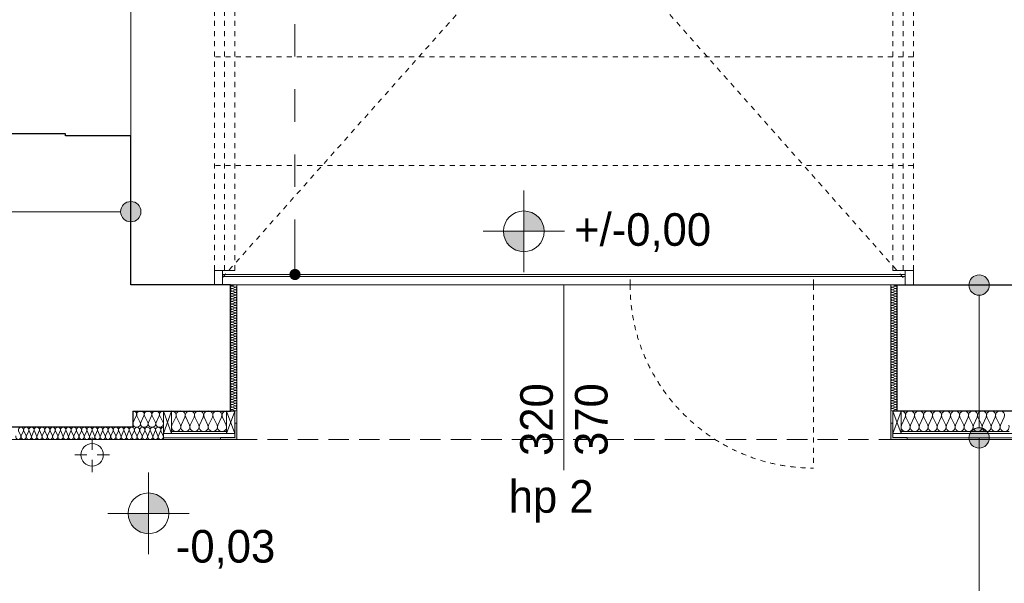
# Model space of a CAD drawing. Header units: inches. Extents: x -515158 to -470211, y -1887 to 84268.
# Tile 50 of 102: x -497964 to -493132, y 32132 to 34898. Entities that reach past the tile are written whole.
import ezdxf

# ---------------------------------------------------------------- set-up
doc = ezdxf.new("R2010")
doc.units = ezdxf.units.IN
doc.header["$MEASUREMENT"] = 0
for name, pattern in [('Hidden Line', [50, 25, -25]), ('Krawędzie ukryte', [150, 100, -50]), ('Przerywana', [320, 160, -160])]:
    doc.linetypes.add(name, pattern=pattern)
for name, color, linetype, lineweight in [('#podkład', 252, 'Continuous', 9), ('Arch ocieplenie_Nr_Pióra__21', 252, 'Continuous', 9), ('Arch ocieplenie_Nr_Pióra__25', 252, 'Continuous', 15), ('Arch ocieplenie_Nr_Pióra__44', 252, 'Continuous', 9), ('Arch opisy_Nr_Pióra__21', 252, 'Continuous', 9), ('Arch stropy_Nr_Pióra__21', 252, 'Continuous', 9), ('Arch wykończenie_Nr_Pióra__3', 252, 'Continuous', 18), ('Arch wykończenie_Nr_Pióra__9', 252, 'Continuous', 9), ('INWENT DACH_Nr_Pióra__21', 252, 'Continuous', 9), ('INWENT RZĘDNE_Nr_Pióra__21', 252, 'Continuous', 9), ('INWENT. DRZWI_Nr_Pióra__21', 252, 'Continuous', 9), ('INWENT. OKNA_Nr_Pióra__21', 252, 'Continuous', 9), ('INWENT. OKNA_Nr_Pióra__5', 252, 'Continuous', 13), ('INWENT.ŚCIANY_Nr_Pióra__1', 252, 'Continuous', 25), ('INWENT.ŚCIANY_Nr_Pióra__21', 252, 'Continuous', 9), ('Istniejące stropy_Nr_Pióra__5', 252, 'Continuous', 13)]:
    doc.layers.add(name, color=color, linetype=linetype, lineweight=lineweight)
doc.styles.add('GENERATED_STYLE_3', font='txt')
doc.styles.add('GENERATED_STYLE_7', font='txt')

# ---------------------------------------------------------------- blocks, each defined once
blk = doc.blocks.new('ARROWHEAD_11')
at = {"color": 0, "linetype": 'Continuous', "lineweight": 0}
blk.add_line((0, 0), (-1, 0), dxfattribs=at)
at = {"color": 0, "linetype": 'Continuous', "lineweight": 0, "const_width": 0.25, "flags": 128}
blk.add_lwpolyline([(-0.125, 0, 1), (0.125, 0, 1)], format="xyb", close=True, dxfattribs=at)
blk = doc.blocks.new('parter')
at = {"layer": 'Arch opisy_Nr_Pióra__21', "linetype": 'Continuous'}
for points in [[(-497368.3, 33956), (-497372.1, 33975.1), (-497383, 33991.3), (-497399.2, 34002.2), (-497418.3, 34006), (-497437.5, 34002.2), (-497453.7, 33991.3), (-497464.5, 33975.1), (-497468.3, 33956), (-497464.5, 33936.8), (-497453.7, 33920.6), (-497437.5, 33909.8), (-497418.3, 33906), (-497399.2, 33909.8), (-497383, 33920.6), (-497372.1, 33936.8)], [(-493205.8, 33595.6), (-493209.6, 33614.8), (-493220.4, 33631), (-493236.6, 33641.8), (-493255.8, 33645.6), (-493274.9, 33641.8), (-493291.1, 33631), (-493302, 33614.8), (-493305.8, 33595.6), (-493302, 33576.5), (-493291.1, 33560.3), (-493274.9, 33549.4), (-493255.8, 33545.6), (-493236.6, 33549.4), (-493220.4, 33560.3), (-493209.6, 33576.5)], [(-493205.8, 32845.6), (-493209.6, 32864.8), (-493220.4, 32881), (-493236.6, 32891.8), (-493255.8, 32895.6), (-493274.9, 32891.8), (-493291.1, 32881), (-493302, 32864.8), (-493305.8, 32845.6), (-493302, 32826.5), (-493291.1, 32810.3), (-493274.9, 32799.4), (-493255.8, 32795.6), (-493236.6, 32799.4), (-493220.4, 32810.3), (-493209.6, 32826.5)]]:
    blk.add_hatch(color=252, dxfattribs=at).paths.add_polyline_path(points, flags=0)
at = {"layer": 'INWENT RZĘDNE_Nr_Pióra__21', "linetype": 'Continuous'}
for points in [[(-495489.6, 33859.6), (-495389.6, 33859.6), (-495397.2, 33897.8), (-495418.9, 33930.3), (-495451.4, 33952), (-495489.6, 33959.6)], [(-495489.6, 33859.6), (-495589.6, 33859.6), (-495582, 33821.3), (-495560.3, 33788.9), (-495527.9, 33767.2), (-495489.6, 33759.6)], [(-497331.3, 32475.2), (-497231.3, 32475.2), (-497238.9, 32513.5), (-497260.6, 32545.9), (-497293, 32567.6), (-497331.3, 32575.2)], [(-497331.3, 32475.2), (-497431.3, 32475.2), (-497423.7, 32437), (-497402, 32404.5), (-497369.6, 32382.8), (-497331.3, 32375.2)]]:
    blk.add_hatch(color=252, dxfattribs=at).paths.add_polyline_path(points, flags=0)
at = {"layer": 'Arch ocieplenie_Nr_Pióra__21', "color": 252, "linetype": 'Continuous'}
for p, q in [((-496908.3, 32917.6), (-496908.3, 32847.6)), ((-496898.3, 32917.6), (-496908.3, 32917.6)), ((-496898.3, 32837.6), (-496898.3, 32917.6)), ((-493688.3, 32917.6), (-493678.3, 32917.6)), ((-493688.3, 32837.6), (-493688.3, 32917.6)), ((-493678.3, 32917.6), (-493678.3, 32847.6)), ((-496978.3, 32847.6), (-496978.3, 32837.6)), ((-496908.3, 32847.6), (-496978.3, 32847.6)), ((-496978.3, 32837.6), (-496898.3, 32837.6)), ((-493608.3, 32837.6), (-493688.3, 32837.6)), ((-493678.3, 32847.6), (-493608.3, 32847.6)), ((-493608.3, 32847.6), (-493608.3, 32837.6))]:
    blk.add_line(p, q, dxfattribs=at)
at = {"layer": 'Arch ocieplenie_Nr_Pióra__25', "color": 252, "linetype": 'Continuous', "lineweight": 0}
for points in [[(-496898.3, 32837.6), (-496908.3, 32917.6), (-496898.3, 32917.6)], [(-496908.3, 32837.6), (-496908.3, 32917.6), (-496898.3, 32837.6)], [(-493678.3, 32837.6), (-493688.3, 32917.6), (-493678.3, 32917.6)], [(-493688.3, 32837.6), (-493688.3, 32917.6), (-493678.3, 32837.6)], [(-496908.3, 32837.6), (-496978.3, 32847.6), (-496908.3, 32847.6)], [(-496978.3, 32837.6), (-496978.3, 32847.6), (-496908.3, 32837.6)], [(-493608.3, 32837.6), (-493678.3, 32847.6), (-493608.3, 32847.6)], [(-493678.3, 32837.6), (-493678.3, 32847.6), (-493608.3, 32837.6)]]:
    blk.add_solid(points, dxfattribs=at)
at = {"layer": 'Arch ocieplenie_Nr_Pióra__44', "color": 252, "linetype": 'Continuous'}
for p, q in [((-496919.4, 33591.8), (-496907.3, 33597.1)), ((-496907.3, 33585.5), (-496919.4, 33590.8)), ((-496919.4, 33579.2), (-496907.3, 33584.4)), ((-493667.3, 33591.8), (-493679.4, 33597.1)), ((-493679.4, 33585.5), (-493667.3, 33590.8)), ((-493667.3, 33579.2), (-493679.4, 33584.4)), ((-496907.3, 33572.9), (-496919.4, 33578.1)), ((-496919.4, 33566.5), (-496907.3, 33571.8)), ((-496907.3, 33560.2), (-496919.4, 33565.5)), ((-496919.4, 33553.9), (-496907.3, 33559.1)), ((-496907.3, 33547.6), (-496919.4, 33552.8)), ((-496919.4, 33541.2), (-496907.3, 33546.5)), ((-496907.3, 33534.9), (-496919.4, 33540.2)), ((-496919.4, 33528.6), (-496907.3, 33533.8)), ((-493679.4, 33572.9), (-493667.3, 33578.1)), ((-493667.3, 33566.5), (-493679.4, 33571.8)), ((-493679.4, 33560.2), (-493667.3, 33565.5)), ((-493667.3, 33553.9), (-493679.4, 33559.1)), ((-493679.4, 33547.6), (-493667.3, 33552.8)), ((-493667.3, 33541.2), (-493679.4, 33546.5)), ((-493679.4, 33534.9), (-493667.3, 33540.2)), ((-493667.3, 33528.6), (-493679.4, 33533.8)), ((-496907.3, 33522.2), (-496919.4, 33527.5)), ((-496919.4, 33515.9), (-496907.3, 33521.2)), ((-496907.3, 33509.6), (-496919.4, 33514.9)), ((-496919.4, 33503.3), (-496907.3, 33508.5)), ((-496907.3, 33496.9), (-496919.4, 33502.2)), ((-496919.4, 33490.6), (-496907.3, 33495.9)), ((-496907.3, 33484.3), (-496919.4, 33489.5)), ((-496919.4, 33478), (-496907.3, 33483.2)), ((-493679.4, 33522.2), (-493667.3, 33527.5)), ((-493667.3, 33515.9), (-493679.4, 33521.2)), ((-493679.4, 33509.6), (-493667.3, 33514.9)), ((-493667.3, 33503.3), (-493679.4, 33508.5)), ((-493679.4, 33496.9), (-493667.3, 33502.2)), ((-493667.3, 33490.6), (-493679.4, 33495.9)), ((-493679.4, 33484.3), (-493667.3, 33489.5)), ((-493667.3, 33478), (-493679.4, 33483.2)), ((-496907.3, 33471.6), (-496919.4, 33476.9)), ((-496919.4, 33465.3), (-496907.3, 33470.6)), ((-496907.3, 33459), (-496919.4, 33464.2)), ((-496919.4, 33452.7), (-496907.3, 33457.9)), ((-496907.3, 33446.3), (-496919.4, 33451.6)), ((-496919.4, 33440), (-496907.3, 33445.3)), ((-496907.3, 33433.7), (-496919.4, 33438.9)), ((-493679.4, 33471.6), (-493667.3, 33476.9)), ((-493667.3, 33465.3), (-493679.4, 33470.6)), ((-493679.4, 33459), (-493667.3, 33464.2)), ((-493667.3, 33452.7), (-493679.4, 33457.9)), ((-493679.4, 33446.3), (-493667.3, 33451.6)), ((-493667.3, 33440), (-493679.4, 33445.3)), ((-493679.4, 33433.7), (-493667.3, 33438.9)), ((-496919.4, 33427.3), (-496907.3, 33432.6)), ((-496907.3, 33421), (-496919.4, 33426.3)), ((-496919.4, 33414.7), (-496907.3, 33420)), ((-496907.3, 33408.4), (-496919.4, 33413.6)), ((-496919.4, 33402), (-496907.3, 33407.3)), ((-496907.3, 33395.7), (-496919.4, 33401)), ((-496919.4, 33389.4), (-496907.3, 33394.7)), ((-496907.3, 33383.1), (-496919.4, 33388.3)), ((-493667.3, 33427.3), (-493679.4, 33432.6)), ((-493679.4, 33421), (-493667.3, 33426.3)), ((-493667.3, 33414.7), (-493679.4, 33420)), ((-493679.4, 33408.4), (-493667.3, 33413.6)), ((-493667.3, 33402), (-493679.4, 33407.3)), ((-493679.4, 33395.7), (-493667.3, 33401)), ((-493667.3, 33389.4), (-493679.4, 33394.7)), ((-493679.4, 33383.1), (-493667.3, 33388.3)), ((-496919.4, 33376.7), (-496907.3, 33382)), ((-496907.3, 33370.4), (-496919.4, 33375.7)), ((-496919.4, 33364.1), (-496907.3, 33369.3)), ((-496907.3, 33357.8), (-496919.4, 33363)), ((-496919.4, 33351.4), (-496907.3, 33356.7)), ((-496907.3, 33345.1), (-496919.4, 33350.4)), ((-496919.4, 33338.8), (-496907.3, 33344)), ((-493667.3, 33376.7), (-493679.4, 33382)), ((-493679.4, 33370.4), (-493667.3, 33375.7)), ((-493667.3, 33364.1), (-493679.4, 33369.3)), ((-493679.4, 33357.8), (-493667.3, 33363)), ((-493667.3, 33351.4), (-493679.4, 33356.7)), ((-493679.4, 33345.1), (-493667.3, 33350.4)), ((-493667.3, 33338.8), (-493679.4, 33344)), ((-496907.3, 33332.4), (-496919.4, 33337.7)), ((-496919.4, 33326.1), (-496907.3, 33331.4)), ((-496907.3, 33319.8), (-496919.4, 33325.1)), ((-496919.4, 33313.5), (-496907.3, 33318.7)), ((-496907.3, 33307.1), (-496919.4, 33312.4)), ((-496919.4, 33300.8), (-496907.3, 33306.1)), ((-496907.3, 33294.5), (-496919.4, 33299.8)), ((-496919.4, 33288.2), (-496907.3, 33293.4)), ((-493679.4, 33332.4), (-493667.3, 33337.7)), ((-493667.3, 33326.1), (-493679.4, 33331.4)), ((-493679.4, 33319.8), (-493667.3, 33325.1)), ((-493667.3, 33313.5), (-493679.4, 33318.7)), ((-493679.4, 33307.1), (-493667.3, 33312.4)), ((-493667.3, 33300.8), (-493679.4, 33306.1)), ((-493679.4, 33294.5), (-493667.3, 33299.8)), ((-493667.3, 33288.2), (-493679.4, 33293.4)), ((-496907.3, 33281.8), (-496919.4, 33287.1)), ((-496919.4, 33275.5), (-496907.3, 33280.8)), ((-496907.3, 33269.2), (-496919.4, 33274.4)), ((-496919.4, 33262.9), (-496907.3, 33268.1)), ((-496907.3, 33256.5), (-496919.4, 33261.8)), ((-496919.4, 33250.2), (-496907.3, 33255.5)), ((-496907.3, 33243.9), (-496919.4, 33249.1)), ((-496919.4, 33237.6), (-496907.3, 33242.8)), ((-493679.4, 33281.8), (-493667.3, 33287.1)), ((-493667.3, 33275.5), (-493679.4, 33280.8)), ((-493679.4, 33269.2), (-493667.3, 33274.4)), ((-493667.3, 33262.9), (-493679.4, 33268.1)), ((-493679.4, 33256.5), (-493667.3, 33261.8)), ((-493667.3, 33250.2), (-493679.4, 33255.5)), ((-493679.4, 33243.9), (-493667.3, 33249.1)), ((-493667.3, 33237.6), (-493679.4, 33242.8)), ((-496907.3, 33231.2), (-496919.4, 33236.5)), ((-496919.4, 33224.9), (-496907.3, 33230.2)), ((-496907.3, 33218.6), (-496919.4, 33223.8)), ((-496919.4, 33212.2), (-496907.3, 33217.5)), ((-496907.3, 33205.9), (-496919.4, 33211.2)), ((-496919.4, 33199.6), (-496907.3, 33204.9)), ((-496907.3, 33193.3), (-496919.4, 33198.5)), ((-493679.4, 33231.2), (-493667.3, 33236.5)), ((-493667.3, 33224.9), (-493679.4, 33230.2)), ((-493679.4, 33218.6), (-493667.3, 33223.8)), ((-493667.3, 33212.2), (-493679.4, 33217.5)), ((-493679.4, 33205.9), (-493667.3, 33211.2)), ((-493667.3, 33199.6), (-493679.4, 33204.9)), ((-493679.4, 33193.3), (-493667.3, 33198.5)), ((-496919.4, 33186.9), (-496907.3, 33192.2)), ((-496907.3, 33180.6), (-496919.4, 33185.9)), ((-496919.4, 33174.3), (-496907.3, 33179.5)), ((-496907.3, 33168), (-496919.4, 33173.2)), ((-496919.4, 33161.6), (-496907.3, 33166.9)), ((-496907.3, 33155.3), (-496919.4, 33160.6)), ((-496919.4, 33149), (-496907.3, 33154.2)), ((-496907.3, 33142.7), (-496919.4, 33147.9)), ((-493667.3, 33186.9), (-493679.4, 33192.2)), ((-493679.4, 33180.6), (-493667.3, 33185.9)), ((-493667.3, 33174.3), (-493679.4, 33179.5)), ((-493679.4, 33168), (-493667.3, 33173.2)), ((-493667.3, 33161.6), (-493679.4, 33166.9)), ((-493679.4, 33155.3), (-493667.3, 33160.6)), ((-493667.3, 33149), (-493679.4, 33154.2)), ((-493679.4, 33142.7), (-493667.3, 33147.9)), ((-496919.4, 33136.3), (-496907.3, 33141.6)), ((-496907.3, 33130), (-496919.4, 33135.3)), ((-496919.4, 33123.7), (-496907.3, 33128.9)), ((-496907.3, 33117.3), (-496919.4, 33122.6)), ((-496919.4, 33111), (-496907.3, 33116.3)), ((-496907.3, 33104.7), (-496919.4, 33110)), ((-496919.4, 33098.4), (-496907.3, 33103.6)), ((-496907.3, 33092), (-496919.4, 33097.3)), ((-493667.3, 33136.3), (-493679.4, 33141.6)), ((-493679.4, 33130), (-493667.3, 33135.3)), ((-493667.3, 33123.7), (-493679.4, 33128.9)), ((-493679.4, 33117.3), (-493667.3, 33122.6)), ((-493667.3, 33111), (-493679.4, 33116.3)), ((-493679.4, 33104.7), (-493667.3, 33110)), ((-493667.3, 33098.4), (-493679.4, 33103.6)), ((-493679.4, 33092), (-493667.3, 33097.3)), ((-496919.4, 33085.7), (-496907.3, 33091)), ((-496907.3, 33079.4), (-496919.4, 33084.7)), ((-496919.4, 33073.1), (-496907.3, 33078.3)), ((-496907.3, 33066.7), (-496919.4, 33072)), ((-496919.4, 33060.4), (-496907.3, 33065.7)), ((-496907.3, 33054.1), (-496919.4, 33059.3)), ((-496919.4, 33047.8), (-496907.3, 33053)), ((-493667.3, 33085.7), (-493679.4, 33091)), ((-493679.4, 33079.4), (-493667.3, 33084.7)), ((-493667.3, 33073.1), (-493679.4, 33078.3)), ((-493679.4, 33066.7), (-493667.3, 33072)), ((-493667.3, 33060.4), (-493679.4, 33065.7)), ((-493679.4, 33054.1), (-493667.3, 33059.3)), ((-493667.3, 33047.8), (-493679.4, 33053)), ((-496907.3, 33041.4), (-496919.4, 33046.7)), ((-496919.4, 33035.1), (-496907.3, 33040.4)), ((-496907.3, 33028.8), (-496919.4, 33034)), ((-496919.4, 33022.4), (-496907.3, 33027.7)), ((-496907.3, 33016.1), (-496919.4, 33021.4)), ((-496919.4, 33009.8), (-496907.3, 33015.1)), ((-496907.3, 33003.5), (-496919.4, 33008.7)), ((-496919.4, 32997.1), (-496907.3, 33002.4)), ((-493679.4, 33041.4), (-493667.3, 33046.7)), ((-493667.3, 33035.1), (-493679.4, 33040.4)), ((-493679.4, 33028.8), (-493667.3, 33034)), ((-493667.3, 33022.4), (-493679.4, 33027.7)), ((-493679.4, 33016.1), (-493667.3, 33021.4)), ((-493667.3, 33009.8), (-493679.4, 33015.1)), ((-493679.4, 33003.5), (-493667.3, 33008.7)), ((-493667.3, 32997.1), (-493679.4, 33002.4)), ((-497406.8, 32921.5), (-497391.2, 32953.8)), ((-497388, 32953.8), (-497372.4, 32921.5)), ((-497369.3, 32921.5), (-497353.7, 32953.8)), ((-497350.5, 32953.8), (-497334.9, 32921.5)), ((-497331.8, 32921.5), (-497316.2, 32953.8)), ((-497313, 32953.8), (-497297.4, 32921.5)), ((-497294.2, 32921.5), (-497278.7, 32953.8)), ((-497275.5, 32953.8), (-497259.9, 32921.5)), ((-496907.3, 32990.8), (-496919.4, 32996.1)), ((-496919.4, 32984.5), (-496907.3, 32989.8)), ((-496907.3, 32978.2), (-496919.4, 32983.4)), ((-493679.4, 32990.8), (-493667.3, 32996.1)), ((-493667.3, 32984.5), (-493679.4, 32989.8)), ((-493679.4, 32978.2), (-493667.3, 32983.4)), ((-497216.4, 32907.4), (-497197.7, 32947.8)), ((-497193.9, 32947.8), (-497175.2, 32907.4)), ((-497171.4, 32907.4), (-497152.7, 32947.8)), ((-497148.9, 32947.8), (-497130.2, 32907.4)), ((-497126.4, 32907.4), (-497107.7, 32947.8)), ((-497103.9, 32947.8), (-497085.2, 32907.4)), ((-497081.4, 32907.4), (-497062.7, 32947.8)), ((-497058.9, 32947.8), (-497040.2, 32907.4)), ((-497036.4, 32907.4), (-497017.7, 32947.8)), ((-497013.9, 32947.8), (-496995.2, 32907.4)), ((-496991.4, 32907.4), (-496972.7, 32947.8)), ((-496968.9, 32947.8), (-496950.2, 32907.4)), ((-493618.1, 32947.8), (-493636.5, 32907.4)), ((-493596, 32907.4), (-493614.4, 32947.8)), ((-493573.9, 32947.8), (-493592.3, 32907.4)), ((-493551.8, 32907.4), (-493570.2, 32947.8)), ((-493529.8, 32947.8), (-493548.1, 32907.4)), ((-493507.7, 32907.4), (-493526.1, 32947.8)), ((-493485.6, 32947.8), (-493504, 32907.4)), ((-493463.5, 32907.4), (-493481.9, 32947.8)), ((-493441.4, 32947.8), (-493459.8, 32907.4)), ((-493419.3, 32907.4), (-493437.7, 32947.8)), ((-493397.3, 32947.8), (-493415.6, 32907.4)), ((-493375.2, 32907.4), (-493393.6, 32947.8)), ((-493353.1, 32947.8), (-493371.5, 32907.4)), ((-493331, 32907.4), (-493349.4, 32947.8)), ((-493308.9, 32947.8), (-493327.3, 32907.4)), ((-493286.8, 32907.4), (-493305.2, 32947.8)), ((-493264.8, 32947.8), (-493283.1, 32907.4)), ((-493242.7, 32907.4), (-493261.1, 32947.8)), ((-493220.6, 32947.8), (-493239, 32907.4)), ((-493198.5, 32907.4), (-493216.9, 32947.8)), ((-493176.4, 32947.8), (-493194.8, 32907.4)), ((-493154.3, 32907.4), (-493172.7, 32947.8)), ((-493132.3, 32947.8), (-493150.6, 32907.4)), ((-497969, 32879.8), (-497958.2, 32855.5)), ((-497956.1, 32855.5), (-497945.3, 32879.8)), ((-497943.1, 32879.8), (-497932.4, 32855.5)), ((-497930.2, 32855.5), (-497919.4, 32879.8)), ((-497917.2, 32879.8), (-497906.5, 32855.5)), ((-497904.3, 32855.5), (-497893.5, 32879.8)), ((-497891.4, 32879.8), (-497880.6, 32855.5)), ((-497878.4, 32855.5), (-497867.6, 32879.8)), ((-497865.5, 32879.8), (-497854.7, 32855.5)), ((-497852.5, 32855.5), (-497841.8, 32879.8)), ((-497839.6, 32879.8), (-497828.8, 32855.5)), ((-497826.6, 32855.5), (-497815.9, 32879.8)), ((-497813.7, 32879.8), (-497802.9, 32855.5)), ((-497800.8, 32855.5), (-497790, 32879.8)), ((-497787.8, 32879.8), (-497777.1, 32855.5)), ((-497774.9, 32855.5), (-497764.1, 32879.8)), ((-497761.9, 32879.8), (-497751.2, 32855.5)), ((-497749, 32855.5), (-497738.2, 32879.8)), ((-497736.1, 32879.8), (-497725.3, 32855.5)), ((-497723.1, 32855.5), (-497712.4, 32879.8)), ((-497710.2, 32879.8), (-497699.4, 32855.5)), ((-497697.2, 32855.5), (-497686.5, 32879.8)), ((-497684.3, 32879.8), (-497673.5, 32855.5)), ((-497671.4, 32855.5), (-497660.6, 32879.8)), ((-497658.4, 32879.8), (-497647.6, 32855.5)), ((-497645.5, 32855.5), (-497634.7, 32879.8)), ((-497632.5, 32879.8), (-497621.8, 32855.5)), ((-497619.6, 32855.5), (-497608.8, 32879.8)), ((-497606.6, 32879.8), (-497595.9, 32855.5)), ((-497593.7, 32855.5), (-497582.9, 32879.8)), ((-497580.8, 32879.8), (-497570, 32855.5)), ((-497567.8, 32855.5), (-497557.1, 32879.8)), ((-497554.9, 32879.8), (-497544.1, 32855.5)), ((-497541.9, 32855.5), (-497531.2, 32879.8)), ((-497529, 32879.8), (-497518.2, 32855.5)), ((-497516.1, 32855.5), (-497505.3, 32879.8)), ((-497503.1, 32879.8), (-497492.4, 32855.5)), ((-497490.2, 32855.5), (-497479.4, 32879.8)), ((-497477.2, 32879.8), (-497466.5, 32855.5)), ((-497464.3, 32855.5), (-497453.5, 32879.8)), ((-497451.4, 32879.8), (-497440.6, 32855.5)), ((-497438.4, 32855.5), (-497427.6, 32879.8)), ((-497425.5, 32879.8), (-497414.7, 32855.5)), ((-497412.5, 32855.5), (-497401.8, 32879.8)), ((-497399.6, 32879.8), (-497388.8, 32855.5)), ((-497386.6, 32855.5), (-497375.9, 32879.8)), ((-497373.7, 32879.8), (-497362.9, 32855.5)), ((-497360.8, 32855.5), (-497350, 32879.8)), ((-497347.8, 32879.8), (-497337.1, 32855.5)), ((-497334.9, 32855.5), (-497324.1, 32879.8)), ((-497321.9, 32879.8), (-497311.2, 32855.5)), ((-497309, 32855.5), (-497298.2, 32879.8)), ((-497296.1, 32879.8), (-497285.3, 32855.5)), ((-497283.1, 32855.5), (-497272.4, 32879.8)), ((-497270.2, 32879.8), (-497259.4, 32855.5))]:
    blk.add_line(p, q, dxfattribs=at)
for centre, major_axis, ratio, start_param, end_param in [((-496921.9, 33585), (-6.38, 0), 0.991566, 4.299595, 8.266774), ((-496921.9, 33597.6), (-6.38, 0), 0.991566, 0, 1.983589), ((-496904.7, 33591.3), (-6.38, 0), 0.991566, 1.158003, 5.125183), ((-496904.7, 33578.7), (-6.38, 0), 0.991566, 1.158003, 5.125183), ((-493681.9, 33591.3), (-6.38, 0), 0.991566, 4.299595, 8.266775), ((-493681.9, 33578.7), (-6.38, 0), 0.991566, 4.299595, 8.266775), ((-493664.7, 33597.6), (-6.38, 0), 0.991566, 1.158004, 3.141593), ((-493664.7, 33585), (-6.38, 0), 0.991566, 1.158004, 5.125183), ((-496921.9, 33572.3), (-6.38, 0), 0.991566, 4.299595, 8.266774), ((-496921.9, 33559.7), (-6.38, 0), 0.991566, 4.299595, 8.266774), ((-496921.9, 33547), (-6.38, 0), 0.991566, 4.299595, 8.266774), ((-496921.9, 33534.4), (-6.38, 0), 0.991566, 4.299595, 8.266774), ((-496904.7, 33566), (-6.38, 0), 0.991566, 1.158003, 5.125183), ((-496904.7, 33553.3), (-6.38, 0), 0.991566, 1.158003, 5.125183), ((-496904.7, 33540.7), (-6.38, 0), 0.991566, 1.158003, 5.125183), ((-496904.7, 33528), (-6.38, 0), 0.991566, 1.158003, 5.125183), ((-493681.9, 33566), (-6.38, 0), 0.991566, 4.299595, 8.266775), ((-493681.9, 33553.3), (-6.38, 0), 0.991566, 4.299595, 8.266775), ((-493681.9, 33540.7), (-6.38, 0), 0.991566, 4.299595, 8.266775), ((-493681.9, 33528), (-6.38, 0), 0.991566, 4.299595, 8.266775), ((-493664.7, 33572.3), (-6.38, 0), 0.991566, 1.158004, 5.125183), ((-493664.7, 33559.7), (-6.38, 0), 0.991566, 1.158004, 5.125183), ((-493664.7, 33547), (-6.38, 0), 0.991566, 1.158004, 5.125183), ((-493664.7, 33534.4), (-6.38, 0), 0.991566, 1.158004, 5.125183), ((-496921.9, 33521.7), (-6.38, 0), 0.991566, 4.299595, 8.266774), ((-496921.9, 33509.1), (-6.38, 0), 0.991566, 4.299595, 8.266774), ((-496921.9, 33496.4), (-6.38, 0), 0.991566, 4.299595, 8.266774), ((-496921.9, 33483.8), (-6.38, 0), 0.991566, 4.299595, 8.266774), ((-496904.7, 33515.4), (-6.38, 0), 0.991566, 1.158003, 5.125183), ((-496904.7, 33502.7), (-6.38, 0), 0.991566, 1.158003, 5.125183), ((-496904.7, 33490.1), (-6.38, 0), 0.991566, 1.158003, 5.125183), ((-496904.7, 33477.4), (-6.38, 0), 0.991566, 1.158003, 5.125183), ((-493681.9, 33515.4), (-6.38, 0), 0.991566, 4.299595, 8.266775), ((-493681.9, 33502.7), (-6.38, 0), 0.991566, 4.299595, 8.266775), ((-493681.9, 33490.1), (-6.38, 0), 0.991566, 4.299595, 8.266775), ((-493681.9, 33477.4), (-6.38, 0), 0.991566, 4.299595, 8.266775), ((-493664.7, 33521.7), (-6.38, 0), 0.991566, 1.158004, 5.125183), ((-493664.7, 33509.1), (-6.38, 0), 0.991566, 1.158004, 5.125183), ((-493664.7, 33496.4), (-6.38, 0), 0.991566, 1.158004, 5.125183), ((-493664.7, 33483.8), (-6.38, 0), 0.991566, 1.158004, 5.125183), ((-496921.9, 33471.1), (-6.38, 0), 0.991566, 4.299595, 8.266774), ((-496921.9, 33458.4), (-6.38, 0), 0.991566, 4.299595, 8.266774), ((-496921.9, 33445.8), (-6.38, 0), 0.991566, 4.299595, 8.266774), ((-496921.9, 33433.1), (-6.38, 0), 0.991566, 4.299595, 8.266774), ((-496904.7, 33464.8), (-6.38, 0), 0.991566, 1.158003, 5.125183), ((-496904.7, 33452.1), (-6.38, 0), 0.991566, 1.158003, 5.125183), ((-496904.7, 33439.5), (-6.38, 0), 0.991566, 1.158003, 5.125183), ((-493681.9, 33464.8), (-6.38, 0), 0.991566, 4.299595, 8.266775), ((-493681.9, 33452.1), (-6.38, 0), 0.991566, 4.299595, 8.266775), ((-493681.9, 33439.5), (-6.38, 0), 0.991566, 4.299595, 8.266775), ((-493664.7, 33471.1), (-6.38, 0), 0.991566, 1.158004, 5.125183), ((-493664.7, 33458.4), (-6.38, 0), 0.991566, 1.158004, 5.125183), ((-493664.7, 33445.8), (-6.38, 0), 0.991566, 1.158004, 5.125183), ((-493664.7, 33433.1), (-6.38, 0), 0.991566, 1.158004, 5.125183), ((-496921.9, 33420.5), (-6.38, 0), 0.991566, 4.299595, 8.266774), ((-496921.9, 33407.8), (-6.38, 0), 0.991566, 4.299595, 8.266774), ((-496921.9, 33395.2), (-6.38, 0), 0.991566, 4.299595, 8.266774), ((-496921.9, 33382.5), (-6.38, 0), 0.991566, 4.299595, 8.266774), ((-496904.7, 33426.8), (-6.38, 0), 0.991566, 1.158003, 5.125183), ((-496904.7, 33414.2), (-6.38, 0), 0.991566, 1.158003, 5.125183), ((-496904.7, 33401.5), (-6.38, 0), 0.991566, 1.158003, 5.125183), ((-496904.7, 33388.9), (-6.38, 0), 0.991566, 1.158003, 5.125183), ((-493681.9, 33426.8), (-6.38, 0), 0.991566, 4.299595, 8.266775), ((-493681.9, 33414.2), (-6.38, 0), 0.991566, 4.299595, 8.266775), ((-493681.9, 33401.5), (-6.38, 0), 0.991566, 4.299595, 8.266775), ((-493681.9, 33388.9), (-6.38, 0), 0.991566, 4.299595, 8.266775), ((-493664.7, 33420.5), (-6.38, 0), 0.991566, 1.158004, 5.125183), ((-493664.7, 33407.8), (-6.38, 0), 0.991566, 1.158004, 5.125183), ((-493664.7, 33395.2), (-6.38, 0), 0.991566, 1.158004, 5.125183), ((-493664.7, 33382.5), (-6.38, 0), 0.991566, 1.158004, 5.125183), ((-496921.9, 33369.9), (-6.38, 0), 0.991566, 4.299595, 8.266774), ((-496921.9, 33357.2), (-6.38, 0), 0.991566, 4.299595, 8.266774), ((-496921.9, 33344.6), (-6.38, 0), 0.991566, 4.299595, 8.266774), ((-496921.9, 33331.9), (-6.38, 0), 0.991566, 4.299595, 8.266774), ((-496904.7, 33376.2), (-6.38, 0), 0.991566, 1.158003, 5.125183), ((-496904.7, 33363.5), (-6.38, 0), 0.991566, 1.158003, 5.125183), ((-496904.7, 33350.9), (-6.38, 0), 0.991566, 1.158003, 5.125183), ((-496904.7, 33338.2), (-6.38, 0), 0.991566, 1.158003, 5.125183), ((-493681.9, 33376.2), (-6.38, 0), 0.991566, 4.299595, 8.266775), ((-493681.9, 33363.5), (-6.38, 0), 0.991566, 4.299595, 8.266775), ((-493681.9, 33350.9), (-6.38, 0), 0.991566, 4.299595, 8.266775), ((-493681.9, 33338.2), (-6.38, 0), 0.991566, 4.299595, 8.266775), ((-493664.7, 33369.9), (-6.38, 0), 0.991566, 1.158004, 5.125183), ((-493664.7, 33357.2), (-6.38, 0), 0.991566, 1.158004, 5.125183), ((-493664.7, 33344.6), (-6.38, 0), 0.991566, 1.158004, 5.125183), ((-493664.7, 33331.9), (-6.38, 0), 0.991566, 1.158004, 5.125183), ((-496921.9, 33319.3), (-6.38, 0), 0.991566, 4.299595, 8.266774), ((-496921.9, 33306.6), (-6.38, 0), 0.991566, 4.299595, 8.266774), ((-496921.9, 33294), (-6.38, 0), 0.991566, 4.299595, 8.266774), ((-496904.7, 33325.6), (-6.38, 0), 0.991566, 1.158003, 5.125183), ((-496904.7, 33312.9), (-6.38, 0), 0.991566, 1.158003, 5.125183), ((-496904.7, 33300.3), (-6.38, 0), 0.991566, 1.158003, 5.125183), ((-496904.7, 33287.6), (-6.38, 0), 0.991566, 1.158003, 5.125183), ((-493681.9, 33325.6), (-6.38, 0), 0.991566, 4.299595, 8.266775), ((-493681.9, 33312.9), (-6.38, 0), 0.991566, 4.299595, 8.266775), ((-493681.9, 33300.3), (-6.38, 0), 0.991566, 4.299595, 8.266775), ((-493681.9, 33287.6), (-6.38, 0), 0.991566, 4.299595, 8.266775), ((-493664.7, 33319.3), (-6.38, 0), 0.991566, 1.158004, 5.125183), ((-493664.7, 33306.6), (-6.38, 0), 0.991566, 1.158004, 5.125183), ((-493664.7, 33294), (-6.38, 0), 0.991566, 1.158004, 5.125183), ((-496921.9, 33281.3), (-6.38, 0), 0.991566, 4.299595, 8.266774), ((-496921.9, 33268.7), (-6.38, 0), 0.991566, 4.299595, 8.266774), ((-496921.9, 33256), (-6.38, 0), 0.991566, 4.299595, 8.266774), ((-496921.9, 33243.3), (-6.38, 0), 0.991566, 4.299595, 8.266774), ((-496904.7, 33275), (-6.38, 0), 0.991566, 1.158003, 5.125183), ((-496904.7, 33262.3), (-6.38, 0), 0.991566, 1.158003, 5.125183), ((-496904.7, 33249.7), (-6.38, 0), 0.991566, 1.158003, 5.125183), ((-496904.7, 33237), (-6.38, 0), 0.991566, 1.158003, 5.125183), ((-493681.9, 33275), (-6.38, 0), 0.991566, 4.299595, 8.266775), ((-493681.9, 33262.3), (-6.38, 0), 0.991566, 4.299595, 8.266775), ((-493681.9, 33249.7), (-6.38, 0), 0.991566, 4.299595, 8.266775), ((-493681.9, 33237), (-6.38, 0), 0.991566, 4.299595, 8.266775), ((-493664.7, 33281.3), (-6.38, 0), 0.991566, 1.158004, 5.125183), ((-493664.7, 33268.7), (-6.38, 0), 0.991566, 1.158004, 5.125183), ((-493664.7, 33256), (-6.38, 0), 0.991566, 1.158004, 5.125183), ((-493664.7, 33243.3), (-6.38, 0), 0.991566, 1.158004, 5.125183), ((-496921.9, 33230.7), (-6.38, 0), 0.991566, 4.299595, 8.266774), ((-496921.9, 33218), (-6.38, 0), 0.991566, 4.299595, 8.266774), ((-496921.9, 33205.4), (-6.38, 0), 0.991566, 4.299595, 8.266774), ((-496921.9, 33192.7), (-6.38, 0), 0.991566, 4.299595, 8.266774), ((-496904.7, 33224.4), (-6.38, 0), 0.991566, 1.158003, 5.125183), ((-496904.7, 33211.7), (-6.38, 0), 0.991566, 1.158003, 5.125183), ((-496904.7, 33199.1), (-6.38, 0), 0.991566, 1.158003, 5.125183), ((-496904.7, 33186.4), (-6.38, 0), 0.991566, 1.158003, 5.125183), ((-493681.9, 33224.4), (-6.38, 0), 0.991566, 4.299595, 8.266775), ((-493681.9, 33211.7), (-6.38, 0), 0.991566, 4.299595, 8.266775), ((-493681.9, 33199.1), (-6.38, 0), 0.991566, 4.299595, 8.266775), ((-493681.9, 33186.4), (-6.38, 0), 0.991566, 4.299595, 8.266775), ((-493664.7, 33230.7), (-6.38, 0), 0.991566, 1.158004, 5.125183), ((-493664.7, 33218), (-6.38, 0), 0.991566, 1.158004, 5.125183), ((-493664.7, 33205.4), (-6.38, 0), 0.991566, 1.158004, 5.125183), ((-493664.7, 33192.7), (-6.38, 0), 0.991566, 1.158004, 5.125183), ((-496921.9, 33180.1), (-6.38, 0), 0.991566, 4.299595, 8.266774), ((-496921.9, 33167.4), (-6.38, 0), 0.991566, 4.299595, 8.266774), ((-496921.9, 33154.8), (-6.38, 0), 0.991566, 4.299595, 8.266774), ((-496921.9, 33142.1), (-6.38, 0), 0.991566, 4.299595, 8.266774), ((-496904.7, 33173.8), (-6.38, 0), 0.991566, 1.158003, 5.125183), ((-496904.7, 33161.1), (-6.38, 0), 0.991566, 1.158003, 5.125183), ((-496904.7, 33148.4), (-6.38, 0), 0.991566, 1.158003, 5.125183), ((-493681.9, 33173.8), (-6.38, 0), 0.991566, 4.299595, 8.266775), ((-493681.9, 33161.1), (-6.38, 0), 0.991566, 4.299595, 8.266775), ((-493681.9, 33148.4), (-6.38, 0), 0.991566, 4.299595, 8.266775), ((-493664.7, 33180.1), (-6.38, 0), 0.991566, 1.158004, 5.125183), ((-493664.7, 33167.4), (-6.38, 0), 0.991566, 1.158004, 5.125183), ((-493664.7, 33154.8), (-6.38, 0), 0.991566, 1.158004, 5.125183), ((-493664.7, 33142.1), (-6.38, 0), 0.991566, 1.158004, 5.125183), ((-496921.9, 33129.5), (-6.38, 0), 0.991566, 4.299595, 8.266774), ((-496921.9, 33116.8), (-6.38, 0), 0.991566, 4.299595, 8.266774), ((-496921.9, 33104.2), (-6.38, 0), 0.991566, 4.299595, 8.266774), ((-496921.9, 33091.5), (-6.38, 0), 0.991566, 4.299595, 8.266774), ((-496904.7, 33135.8), (-6.38, 0), 0.991566, 1.158003, 5.125183), ((-496904.7, 33123.1), (-6.38, 0), 0.991566, 1.158003, 5.125183), ((-496904.7, 33110.5), (-6.38, 0), 0.991566, 1.158003, 5.125183), ((-496904.7, 33097.8), (-6.38, 0), 0.991566, 1.158003, 5.125183), ((-493681.9, 33135.8), (-6.38, 0), 0.991566, 4.299595, 8.266775), ((-493681.9, 33123.1), (-6.38, 0), 0.991566, 4.299595, 8.266775), ((-493681.9, 33110.5), (-6.38, 0), 0.991566, 4.299595, 8.266775), ((-493681.9, 33097.8), (-6.38, 0), 0.991566, 4.299595, 8.266775), ((-493664.7, 33129.5), (-6.38, 0), 0.991566, 1.158004, 5.125183), ((-493664.7, 33116.8), (-6.38, 0), 0.991566, 1.158004, 5.125183), ((-493664.7, 33104.2), (-6.38, 0), 0.991566, 1.158004, 5.125183), ((-493664.7, 33091.5), (-6.38, 0), 0.991566, 1.158004, 5.125183), ((-496921.9, 33078.9), (-6.38, 0), 0.991566, 4.299595, 8.266774), ((-496921.9, 33066.2), (-6.38, 0), 0.991566, 4.299595, 8.266774), ((-496921.9, 33053.5), (-6.38, 0), 0.991566, 4.299595, 8.266774), ((-496904.7, 33085.2), (-6.38, 0), 0.991566, 1.158003, 5.125183), ((-496904.7, 33072.5), (-6.38, 0), 0.991566, 1.158003, 5.125183), ((-496904.7, 33059.9), (-6.38, 0), 0.991566, 1.158003, 5.125183), ((-496904.7, 33047.2), (-6.38, 0), 0.991566, 1.158003, 5.125183), ((-493681.9, 33085.2), (-6.38, 0), 0.991566, 4.299595, 8.266775), ((-493681.9, 33072.5), (-6.38, 0), 0.991566, 4.299595, 8.266775), ((-493681.9, 33059.9), (-6.38, 0), 0.991566, 4.299595, 8.266775), ((-493681.9, 33047.2), (-6.38, 0), 0.991566, 4.299595, 8.266775), ((-493664.7, 33078.9), (-6.38, 0), 0.991566, 1.158004, 5.125183), ((-493664.7, 33066.2), (-6.38, 0), 0.991566, 1.158004, 5.125183), ((-493664.7, 33053.5), (-6.38, 0), 0.991566, 1.158004, 5.125183), ((-496921.9, 33040.9), (-6.38, 0), 0.991566, 4.299595, 8.266774), ((-496921.9, 33028.2), (-6.38, 0), 0.991566, 4.299595, 8.266774), ((-496921.9, 33015.6), (-6.38, 0), 0.991566, 4.299595, 8.266774), ((-496921.9, 33002.9), (-6.38, 0), 0.991566, 4.299595, 8.266774), ((-496904.7, 33034.6), (-6.38, 0), 0.991566, 1.158003, 5.125183), ((-496904.7, 33021.9), (-6.38, 0), 0.991566, 1.158003, 5.125183), ((-496904.7, 33009.3), (-6.38, 0), 0.991566, 1.158003, 5.125183), ((-496904.7, 32996.6), (-6.38, 0), 0.991566, 1.158003, 5.125183), ((-493681.9, 33034.6), (-6.38, 0), 0.991566, 4.299595, 8.266775), ((-493681.9, 33021.9), (-6.38, 0), 0.991566, 4.299595, 8.266775), ((-493681.9, 33009.3), (-6.38, 0), 0.991566, 4.299595, 8.266775), ((-493681.9, 32996.6), (-6.38, 0), 0.991566, 4.299595, 8.266775), ((-493664.7, 33040.9), (-6.38, 0), 0.991566, 1.158004, 5.125183), ((-493664.7, 33028.2), (-6.38, 0), 0.991566, 1.158004, 5.125183), ((-493664.7, 33015.6), (-6.38, 0), 0.991566, 1.158004, 5.125183), ((-493664.7, 33002.9), (-6.38, 0), 0.991566, 1.158004, 5.125183), ((-497408.3, 32960.6), (18.7, 0), 0.907427, 5.870392, 7.853982), ((-497370.8, 32960.6), (18.7, 0), 0.907427, 5.870392, 9.837571), ((-497333.3, 32960.6), (18.7, 0), 0.907427, 5.870392, 9.837571), ((-497295.8, 32960.6), (18.7, 0), 0.907427, 5.870392, 9.837571), ((-497258.3, 32960.6), (18.7, 0), 0.907427, 1.570796, 3.554385), ((-497218.3, 32956.4), (22.5, 0), 0.945237, 5.870392, 7.853982), ((-497173.3, 32956.4), (22.5, 0), 0.945237, 5.870392, 9.837571), ((-497128.3, 32956.4), (22.5, 0), 0.945237, 5.870392, 9.837571), ((-497083.3, 32956.4), (22.5, 0), 0.945237, 5.870392, 9.837571), ((-497038.3, 32956.4), (22.5, 0), 0.945237, 5.870392, 9.837571), ((-496993.3, 32956.4), (22.5, 0), 0.945237, 5.870392, 9.837571), ((-496948.3, 32956.4), (22.5, 0), 0.945237, 1.570796, 3.554385), ((-496921.9, 32990.3), (-6.38, 0), 0.991566, 4.299595, 8.266774), ((-496921.9, 32977.6), (-6.38, 0), 0.991566, 4.299596, 6.283185), ((-496904.7, 32984), (-6.38, 0), 0.991566, 1.158003, 5.125183), ((-493681.9, 32984), (-6.38, 0), 0.991566, 4.299595, 8.266775), ((-493664.7, 32990.3), (-6.38, 0), 0.991566, 1.158004, 5.125183), ((-493664.7, 32977.6), (-6.38, 0), 0.991566, 3.141593, 5.125182), ((-493638.3, 32956.4), (-22.1, 0), 0.963071, 2.7288, 4.712389), ((-493594.2, 32956.4), (-22.1, 0), 0.963071, 2.7288, 6.695979), ((-493550, 32956.4), (-22.1, 0), 0.963071, 2.7288, 6.695979), ((-493505.8, 32956.4), (-22.1, 0), 0.963071, 2.7288, 6.695979), ((-493461.7, 32956.4), (-22.1, 0), 0.963071, 2.7288, 6.695979), ((-493417.5, 32956.4), (-22.1, 0), 0.963071, 2.7288, 6.695979), ((-493373.3, 32956.4), (-22.1, 0), 0.963071, 2.7288, 6.695979), ((-493329.2, 32956.4), (-22.1, 0), 0.963071, 2.7288, 6.695979), ((-493285, 32956.4), (-22.1, 0), 0.963071, 2.7288, 6.695979), ((-493240.8, 32956.4), (-22.1, 0), 0.963071, 2.7288, 6.695979), ((-493196.7, 32956.4), (-22.1, 0), 0.963071, 2.7288, 6.695979), ((-493152.5, 32956.4), (-22.1, 0), 0.963071, 2.7288, 6.695979), ((-497389.6, 32914.6), (18.7, 0), 0.907427, 2.728799, 6.695979), ((-497352.1, 32914.6), (18.7, 0), 0.907427, 2.728799, 6.695979), ((-497314.6, 32914.6), (18.7, 0), 0.907427, 2.728799, 6.695979), ((-497277.1, 32914.6), (18.7, 0), 0.907427, 2.728799, 6.695979), ((-497195.8, 32898.9), (22.5, 0), 0.945237, 2.728799, 6.695979), ((-497150.8, 32898.9), (22.5, 0), 0.945237, 2.728799, 6.695979), ((-497105.8, 32898.9), (22.5, 0), 0.945237, 2.728799, 6.695979), ((-497060.8, 32898.9), (22.5, 0), 0.945237, 2.728799, 6.695979), ((-497015.8, 32898.9), (22.5, 0), 0.945237, 2.728799, 6.695979), ((-496970.8, 32898.9), (22.5, 0), 0.945237, 2.728799, 6.695979), ((-493616.2, 32898.9), (-22.1, 0), 0.963071, 5.870392, 9.837571), ((-493572.1, 32898.9), (-22.1, 0), 0.963071, 5.870392, 9.837571), ((-493527.9, 32898.9), (-22.1, 0), 0.963071, 5.870392, 9.837571), ((-493483.7, 32898.9), (-22.1, 0), 0.963071, 5.870392, 9.837571), ((-493439.6, 32898.9), (-22.1, 0), 0.963071, 5.870392, 9.837571), ((-493395.4, 32898.9), (-22.1, 0), 0.963071, 5.870392, 9.837571), ((-493351.2, 32898.9), (-22.1, 0), 0.963071, 5.870392, 9.837571), ((-493307.1, 32898.9), (-22.1, 0), 0.963071, 5.870392, 9.837571), ((-493262.9, 32898.9), (-22.1, 0), 0.963071, 5.870392, 9.837571), ((-493218.7, 32898.9), (-22.1, 0), 0.963071, 5.870392, 9.837571), ((-493174.6, 32898.9), (-22.1, 0), 0.963071, 5.870392, 9.837571), ((-493130.4, 32898.9), (-22.1, 0), 0.963071, 5.870392, 9.837571), ((-497970.1, 32850.4), (12.9, 0), 0.986126, 2.728799, 6.695979), ((-497957.1, 32884.9), (12.9, 0), 0.986126, 5.870392, 9.837571), ((-497944.2, 32850.4), (12.9, 0), 0.986126, 2.728799, 6.695979), ((-497931.3, 32884.9), (12.9, 0), 0.986126, 5.870392, 9.837571), ((-497918.3, 32850.4), (12.9, 0), 0.986126, 2.728799, 6.695979), ((-497905.4, 32884.9), (12.9, 0), 0.986126, 5.870392, 9.837571), ((-497892.4, 32850.4), (12.9, 0), 0.986126, 2.728799, 6.695979), ((-497879.5, 32884.9), (12.9, 0), 0.986126, 5.870392, 9.837571), ((-497866.6, 32850.4), (12.9, 0), 0.986126, 2.728799, 6.695979), ((-497853.6, 32884.9), (12.9, 0), 0.986126, 5.870392, 9.837571), ((-497840.7, 32850.4), (12.9, 0), 0.986126, 2.728799, 6.695979), ((-497827.7, 32884.9), (12.9, 0), 0.986126, 5.870392, 9.837571), ((-497814.8, 32850.4), (12.9, 0), 0.986126, 2.728799, 6.695979), ((-497801.9, 32884.9), (12.9, 0), 0.986126, 5.870392, 9.837571), ((-497788.9, 32850.4), (12.9, 0), 0.986126, 2.728799, 6.695979), ((-497776, 32884.9), (12.9, 0), 0.986126, 5.870392, 9.837571), ((-497763, 32850.4), (12.9, 0), 0.986126, 2.728799, 6.695979), ((-497750.1, 32884.9), (12.9, 0), 0.986126, 5.870392, 9.837571), ((-497737.1, 32850.4), (12.9, 0), 0.986126, 2.728799, 6.695979), ((-497724.2, 32884.9), (12.9, 0), 0.986126, 5.870392, 9.837571), ((-497711.3, 32850.4), (12.9, 0), 0.986126, 2.728799, 6.695979), ((-497698.3, 32884.9), (12.9, 0), 0.986126, 5.870392, 9.837571), ((-497685.4, 32850.4), (12.9, 0), 0.986126, 2.728799, 6.695979), ((-497672.4, 32884.9), (12.9, 0), 0.986126, 5.870392, 9.837571), ((-497659.5, 32850.4), (12.9, 0), 0.986126, 2.728799, 6.695979), ((-497646.6, 32884.9), (12.9, 0), 0.986126, 5.870392, 9.837571), ((-497633.6, 32850.4), (12.9, 0), 0.986126, 2.728799, 6.695979), ((-497620.7, 32884.9), (12.9, 0), 0.986126, 5.870392, 9.837571), ((-497607.7, 32850.4), (12.9, 0), 0.986126, 2.728799, 6.695979), ((-497594.8, 32884.9), (12.9, 0), 0.986126, 5.870392, 9.837571), ((-497581.9, 32850.4), (12.9, 0), 0.986126, 2.728799, 6.695979), ((-497568.9, 32884.9), (12.9, 0), 0.986126, 5.870392, 9.837571), ((-497556, 32850.4), (12.9, 0), 0.986126, 2.728799, 6.695979), ((-497543, 32884.9), (12.9, 0), 0.986126, 5.870392, 9.837571), ((-497530.1, 32850.4), (12.9, 0), 0.986126, 2.728799, 6.695979), ((-497517.1, 32884.9), (12.9, 0), 0.986126, 5.870392, 9.837571), ((-497504.2, 32850.4), (12.9, 0), 0.986126, 2.728799, 6.695979), ((-497491.3, 32884.9), (12.9, 0), 0.986126, 5.870392, 9.837571), ((-497478.3, 32850.4), (12.9, 0), 0.986126, 2.728799, 6.695979), ((-497465.4, 32884.9), (12.9, 0), 0.986126, 5.870392, 9.837571), ((-497452.4, 32850.4), (12.9, 0), 0.986126, 2.728799, 6.695979), ((-497439.5, 32884.9), (12.9, 0), 0.986126, 5.870392, 9.837571), ((-497426.6, 32850.4), (12.9, 0), 0.986126, 2.728799, 6.695979), ((-497413.6, 32884.9), (12.9, 0), 0.986126, 5.870392, 9.837571), ((-497400.7, 32850.4), (12.9, 0), 0.986126, 2.728799, 6.695979), ((-497387.7, 32884.9), (12.9, 0), 0.986126, 5.870392, 9.837571), ((-497374.8, 32850.4), (12.9, 0), 0.986126, 2.728799, 6.695979), ((-497361.9, 32884.9), (12.9, 0), 0.986126, 5.870392, 9.837571), ((-497348.9, 32850.4), (12.9, 0), 0.986126, 2.728799, 6.695979), ((-497336, 32884.9), (12.9, 0), 0.986126, 5.870392, 9.837571), ((-497323, 32850.4), (12.9, 0), 0.986126, 2.728799, 6.695979), ((-497310.1, 32884.9), (12.9, 0), 0.986126, 5.870392, 9.837571), ((-497297.1, 32850.4), (12.9, 0), 0.986126, 2.728799, 6.695979), ((-497284.2, 32884.9), (12.9, 0), 0.986126, 5.870392, 9.837571), ((-497271.3, 32850.4), (12.9, 0), 0.986126, 2.728799, 6.695979), ((-497258.3, 32884.9), (12.9, 0), 0.986126, 1.570796, 3.554385)]:
    blk.add_ellipse(centre, major_axis=major_axis, ratio=ratio, start_param=start_param, end_param=end_param, dxfattribs=at)
at = {"layer": 'Arch opisy_Nr_Pióra__21', "color": 252, "linetype": 'Przerywana'}
blk.add_line((-496612.6, 33757.1), (-496612.6, 37583.2), dxfattribs=at)
at = {"layer": 'Arch opisy_Nr_Pióra__21', "color": 252, "linetype": 'Continuous'}
for p, q in [((-497468.3, 33956), (-498078.3, 33956)), ((-493255.8, 33545.6), (-493255.8, 32895.6)), ((-493255.8, 32845.6), (-493255.8, 32023))]:
    blk.add_line(p, q, dxfattribs=at)
for centre in [(-497418.3, 33956), (-493255.8, 33595.6), (-493255.8, 32845.6)]:
    blk.add_circle(centre, 50, dxfattribs=at)
at = {"layer": 'Arch stropy_Nr_Pióra__21', "color": 252, "linetype": 'Continuous'}
blk.add_line((-496928.3, 33597.6), (-493658.3, 33597.6), dxfattribs=at)
at = {"layer": 'Arch wykończenie_Nr_Pióra__3', "color": 252, "linetype": 'Continuous'}
for p, q in [((-497258.3, 32837.6), (-497258.3, 32897.6)), ((-498138.3, 32837.6), (-497258.3, 32837.6))]:
    blk.add_line(p, q, dxfattribs=at)
at = {"layer": 'Arch wykończenie_Nr_Pióra__9', "color": 252, "linetype": 'Continuous'}
for p, q in [((-496898.3, 32837.6), (-496898.3, 33597.6)), ((-493688.3, 33597.6), (-493688.3, 32837.6)), ((-497258.3, 32977.6), (-497218.3, 32867.6)), ((-497218.3, 32977.6), (-497258.3, 32867.6)), ((-497258.3, 32977.6), (-497218.3, 32977.6)), ((-497258.3, 32867.6), (-497258.3, 32977.6)), ((-497218.3, 32977.6), (-497218.3, 32867.6)), ((-496948.3, 32977.6), (-496908.3, 32867.6)), ((-496908.3, 32977.6), (-496948.3, 32867.6)), ((-496948.3, 32977.6), (-496908.3, 32977.6)), ((-496948.3, 32867.6), (-496948.3, 32977.6)), ((-496908.3, 32977.6), (-496908.3, 32867.6)), ((-493638.3, 32977.6), (-493678.3, 32867.6)), ((-493678.3, 32977.6), (-493638.3, 32867.6)), ((-493678.3, 32977.6), (-493678.3, 32867.6)), ((-493638.3, 32977.6), (-493678.3, 32977.6)), ((-493638.3, 32867.6), (-493638.3, 32977.6)), ((-497258.3, 32867.6), (-496908.3, 32867.6)), ((-497218.3, 32867.6), (-497258.3, 32867.6)), ((-497218.3, 32877.6), (-496948.3, 32877.6)), ((-496908.3, 32867.6), (-496948.3, 32867.6)), ((-496908.3, 32845.6), (-496908.3, 32867.6)), ((-493678.3, 32867.6), (-493638.3, 32867.6)), ((-493638.3, 32877.6), (-493108.3, 32877.6)), ((-493638.3, 32867.6), (-492498.3, 32867.6)), ((-497258.3, 32845.6), (-496978.3, 32845.6)), ((-497258.3, 32837.6), (-496978.3, 32837.6)), ((-493608.3, 32845.6), (-492568.3, 32845.6)), ((-493608.3, 32837.6), (-492568.3, 32837.6))]:
    blk.add_line(p, q, dxfattribs=at)
at = {"layer": 'INWENT DACH_Nr_Pióra__21', "color": 252, "linetype": 'Continuous'}
for p, q in [((-497608.3, 32787.6), (-497608.3, 32847.6)), ((-497633.3, 32762.6), (-497693.3, 32762.6)), ((-497583.3, 32762.6), (-497523.3, 32762.6)), ((-497608.3, 32737.6), (-497608.3, 32677.6))]:
    blk.add_line(p, q, dxfattribs=at)
blk.add_circle((-497608.3, 32762.6), 55, dxfattribs=at)
at = {"layer": 'INWENT RZĘDNE_Nr_Pióra__21', "color": 252, "linetype": 'Continuous'}
for p, q in [((-495489.6, 33659.6), (-495489.6, 34059.6)), ((-495689.6, 33859.6), (-495289.6, 33859.6)), ((-497331.3, 32275.2), (-497331.3, 32675.2)), ((-497531.3, 32475.2), (-497131.3, 32475.2))]:
    blk.add_line(p, q, dxfattribs=at)
for centre in [(-495489.6, 33859.6), (-497331.3, 32475.2)]:
    blk.add_circle(centre, 100, dxfattribs=at)
at = {"layer": 'INWENT. DRZWI_Nr_Pióra__21', "color": 252, "linetype": 'Hidden Line'}
for p, q in [((-497008.3, 33667.6), (-497008.3, 37387.6)), ((-496968.3, 33632.6), (-493628.3, 37387.6)), ((-493628.3, 33632.6), (-496958.3, 37387.6)), ((-496958.3, 33667.6), (-496958.3, 37387.6)), ((-496908.3, 33667.6), (-496908.3, 37387.6)), ((-493678.3, 33667.6), (-493678.3, 37387.6)), ((-493628.3, 33667.6), (-493628.3, 37387.6)), ((-493578.3, 33667.6), (-493578.3, 37387.6)), ((-493578.3, 34716.2), (-497008.3, 34716.2)), ((-493578.3, 34181.9), (-497008.3, 34181.9)), ((-494968.3, 33597.6), (-494968.3, 33647.6)), ((-494068.3, 33597.6), (-494068.3, 33647.6)), ((-494068.3, 33597.6), (-494068.3, 32697.6))]:
    blk.add_line(p, q, dxfattribs=at)
at = {"layer": 'INWENT. DRZWI_Nr_Pióra__21', "color": 252, "linetype": 'Continuous'}
for p, q in [((-497008.3, 33667.6), (-497008.3, 33597.6)), ((-496908.3, 33667.6), (-497008.3, 33667.6)), ((-496968.3, 33667.6), (-496968.3, 33597.6)), ((-496968.3, 33647.6), (-493618.3, 33647.6)), ((-496968.3, 33637.6), (-493618.3, 33637.6)), ((-493678.3, 33667.6), (-493578.3, 33667.6)), ((-493618.3, 33667.6), (-493618.3, 33597.6)), ((-493578.3, 33667.6), (-493578.3, 33597.6)), ((-496908.3, 33597.6), (-497008.3, 33597.6)), ((-496968.3, 33597.6), (-493618.3, 33597.6)), ((-493678.3, 33597.6), (-493578.3, 33597.6))]:
    blk.add_line(p, q, dxfattribs=at)
at = {"layer": 'INWENT. DRZWI_Nr_Pióra__21', "color": 252, "linetype": 'Hidden Line'}
blk.add_arc((-494068.3, 33597.6), 900, 180, 270, dxfattribs=at)
at = {"layer": 'INWENT. OKNA_Nr_Pióra__5', "color": 252, "linetype": 'Continuous'}
blk.add_line((-495293.3, 33597.6), (-495293.3, 32687.6), dxfattribs=at)
at = {"layer": 'INWENT.ŚCIANY_Nr_Pióra__1', "color": 252, "linetype": 'Continuous'}
for p, q in [((-497738.3, 34337.6), (-498038.3, 34337.6)), ((-497738.3, 34327.6), (-497738.3, 34337.6)), ((-497418.3, 34327.6), (-497738.3, 34327.6)), ((-497418.3, 33597.6), (-497418.3, 34327.6)), ((-496928.3, 33597.6), (-497418.3, 33597.6)), ((-496928.3, 32977.6), (-496928.3, 33597.6)), ((-493658.3, 33597.6), (-492518.3, 33597.6)), ((-493658.3, 32977.6), (-493658.3, 33597.6)), ((-497408.3, 32977.6), (-496928.3, 32977.6)), ((-497408.3, 32977.6), (-497408.3, 32897.6)), ((-492518.3, 32977.6), (-493658.3, 32977.6)), ((-497408.3, 32897.6), (-498038.3, 32897.6))]:
    blk.add_line(p, q, dxfattribs=at)
at = {"layer": 'INWENT.ŚCIANY_Nr_Pióra__21', "color": 252, "linetype": 'Continuous'}
blk.add_line((-497418.3, 34327.6), (-497418.3, 35817.6), dxfattribs=at)
at = {"layer": 'Istniejące stropy_Nr_Pióra__5', "color": 252, "linetype": 'Krawędzie ukryte'}
blk.add_line((-496898.3, 32837.6), (-493688.3, 32837.6), dxfattribs=at)
at = {"layer": 'Arch opisy_Nr_Pióra__21', "color": 252, "linetype": 'Przerywana', "xscale": 109.44, "yscale": 109.44, "zscale": 109.44, "rotation": 270}
blk.add_blockref('ARROWHEAD_11', (-496612.6, 33647.6), dxfattribs=at)
at = {"layer": 'INWENT RZĘDNE_Nr_Pióra__21', "color": 252, "char_height": 160, "attachment_point": 7, "style": 'GENERATED_STYLE_3'}
for s, insert in [('{+/-0,00}', (-495242.9, 33758.7)), ('{-0,03}', (-497197.2, 32203.7))]:
    blk.add_mtext(s, dxfattribs=dict(at, insert=insert))
at = {"layer": 'INWENT. OKNA_Nr_Pióra__21', "color": 252, "linetype": 'Continuous', "style": 'GENERATED_STYLE_7'}
for s, p in [('320', (-495347.5, 32756.9)), ('370', (-495078.8, 32756.9))]:
    blk.add_text(s, height=160, rotation=90, dxfattribs=at).set_placement(p)
blk.add_text('hp 2', height=160, dxfattribs=at).set_placement((-495563.8, 32478.3))

msp = doc.modelspace()

# ---------------------------------------------------------------- block references
at = {"layer": '#podkład'}
msp.add_blockref('parter', (0, 0), dxfattribs=at)

doc.saveas('drawing.dxf')
